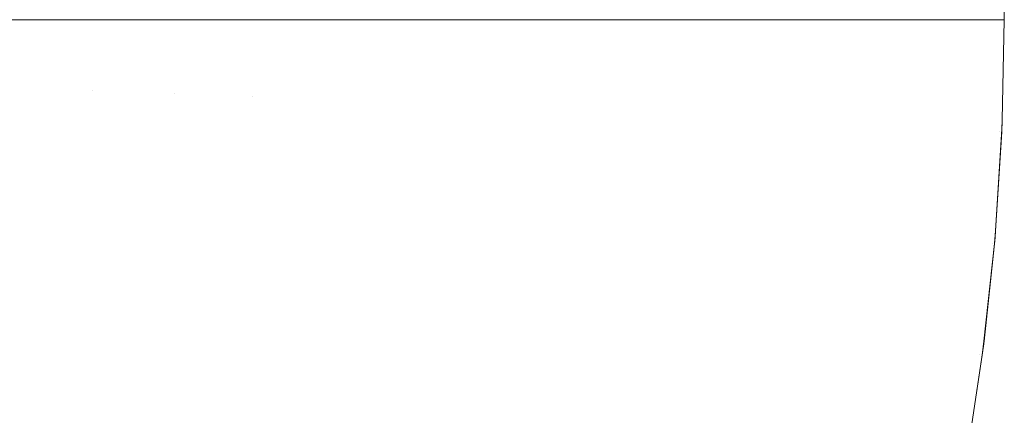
# Model space of a CAD drawing. Header units: centimetres. Extents: x -25.9 to 27.4, y -28.2 to -26.4.
# Tile 175 of 199: x 27.3332 to 27.3714, y -28.0754 to -28.06. Entities that reach past the tile are written whole.
import ezdxf

# ---------------------------------------------------------------- set-up
doc = ezdxf.new("R2010")
doc.units = ezdxf.units.CM
doc.header["$LTSCALE"] = 2.54
doc.layers.add('Lucido design-1', color=7, linetype='Continuous')

# ---------------------------------------------------------------- blocks, each defined once
blk = doc.blocks.new('Gruppo-4-1')
at = {"color": 7, "linetype": 'Continuous', "lineweight": 9}
for points, invisible_edges in [([(27.333151, -26.46, 539.741346), (27.333151, -28.06, 539.741346), (27.329854, -28.06, 539.738869), (27.329854, -26.46, 539.738869)], 5), ([(27.336299, -26.46, 539.743921), (27.336299, -28.06, 539.743921), (27.333151, -28.06, 539.741346), (27.333151, -26.46, 539.741346)], 5), ([(27.339344, -26.46, 539.746625), (27.339344, -28.06, 539.746625), (27.336299, -28.06, 539.743921), (27.336299, -26.46, 539.743921)], 5), ([(27.342279, -26.46, 539.749452), (27.342279, -28.06, 539.749452), (27.339344, -28.06, 539.746625), (27.339344, -26.46, 539.746625)], 5), ([(27.371391, -28.06, 540.423108), (27.371439, -28.06, 540.420033), (27.371439, -26.46, 540.420033), (27.371391, -26.46, 540.423108)], 8), ([(27.332728, -28.062604, 540.499007), (27.335995, -28.062742, 540.496355), (27.336053, -28.06, 540.496355), (27.333145, -28.06, 540.498714)], 11), ([(27.336299, -28.06, 539.743921), (27.336238, -28.062829, 539.743921), (27.333092, -28.062692, 539.741346), (27.333151, -28.06, 539.741346)], 7), ([(27.335995, -28.062742, 540.496355), (27.339159, -28.062877, 540.493556), (27.33922, -28.06, 540.493556), (27.336295, -28.06, 540.496141)], 11), ([(27.336295, -28.06, 540.496141), (27.336053, -28.06, 540.496355), (27.335995, -28.062742, 540.496355)], 10), ([(27.339344, -28.06, 539.746625), (27.339279, -28.062962, 539.746625), (27.336238, -28.062829, 539.743921), (27.336299, -28.06, 539.743921)], 7), ([(27.339159, -28.062877, 540.493556), (27.3422, -28.063006, 540.49063), (27.342264, -28.06, 540.49063), (27.339342, -28.06, 540.49344)], 11), ([(27.339342, -28.06, 540.49344), (27.33922, -28.06, 540.493556), (27.339159, -28.062877, 540.493556)], 10), ([(27.342279, -28.06, 539.749452), (27.342211, -28.06309, 539.749452), (27.339279, -28.062962, 539.746625), (27.339344, -28.06, 539.746625)], 7), ([(27.3422, -28.063006, 540.49063), (27.345111, -28.06313, 540.48758), (27.345097, -28.06, 540.487665), (27.342278, -28.06, 540.490614)], 11), ([(27.342278, -28.06, 540.490614), (27.342264, -28.06, 540.49063), (27.3422, -28.063006, 540.49063)], 10), ([(27.345098, -28.06, 539.7524), (27.345028, -28.063213, 539.7524), (27.342211, -28.06309, 539.749452), (27.342279, -28.06, 539.749452)], 7), ([(27.347798, -28.06, 539.755464), (27.347725, -28.063331, 539.755464), (27.345028, -28.063213, 539.7524), (27.345098, -28.06, 539.7524)], 7), ([(27.345111, -28.06313, 540.48758), (27.345177, -28.06, 540.48758), (27.345097, -28.06, 540.487665)], 9), ([(27.347794, -28.06, 540.4846), (27.345177, -28.06, 540.48758), (27.345111, -28.06313, 540.48758), (27.347888, -28.063248, 540.484414)], 14), ([(27.350373, -28.06, 539.758638), (27.350297, -28.063443, 539.758638), (27.347725, -28.063331, 539.755464), (27.347798, -28.06, 539.755464)], 7), ([(27.347888, -28.063248, 540.484414), (27.347957, -28.06, 540.484414), (27.347794, -28.06, 540.4846)], 9), ([(27.350367, -28.06, 540.481425), (27.347957, -28.06, 540.484414), (27.347888, -28.063248, 540.484414), (27.350527, -28.06336, 540.481137)], 14), ([(27.352818, -28.06, 539.761917), (27.35274, -28.06355, 539.761917), (27.350297, -28.063443, 539.758638), (27.350373, -28.06, 539.758638)], 7), ([(27.350527, -28.06336, 540.481137), (27.350599, -28.06, 540.481137), (27.350367, -28.06, 540.481425)], 9), ([(27.35281, -28.06, 540.478144), (27.350599, -28.06, 540.481137), (27.350527, -28.06336, 540.481137), (27.353024, -28.063466, 540.477756)], 14), ([(27.355128, -28.06, 539.765297), (27.355049, -28.06365, 539.765297), (27.35274, -28.06355, 539.761917), (27.352818, -28.06, 539.761917)], 7), ([(27.353024, -28.063466, 540.477756), (27.353097, -28.06, 540.477756), (27.35281, -28.06, 540.478144)], 9), ([(27.35512, -28.06, 540.474763), (27.353097, -28.06, 540.477756), (27.353024, -28.063466, 540.477756), (27.355374, -28.063566, 540.474275)], 14), ([(27.357301, -28.06, 539.768772), (27.357219, -28.063745, 539.768772), (27.355049, -28.06365, 539.765297), (27.355128, -28.06, 539.765297)], 7), ([(27.355374, -28.063566, 540.474275), (27.355449, -28.06, 540.474275), (27.35512, -28.06, 540.474763)], 9), ([(27.35729, -28.06, 540.471288), (27.355449, -28.06, 540.474275), (27.355374, -28.063566, 540.474275), (27.357573, -28.063659, 540.470703)], 14), ([(27.359331, -28.06, 539.772337), (27.359247, -28.063834, 539.772337), (27.357219, -28.063745, 539.768772), (27.357301, -28.06, 539.768772)], 7), ([(27.357573, -28.063659, 540.470703), (27.357651, -28.06, 540.470703), (27.35729, -28.06, 540.471288)], 9), ([(27.359319, -28.06, 540.467724), (27.357651, -28.06, 540.470703), (27.357573, -28.063659, 540.470703), (27.35962, -28.063746, 540.467045)], 14), ([(27.361214, -28.06, 539.775984), (27.361129, -28.063916, 539.775984), (27.359247, -28.063834, 539.772337), (27.359331, -28.06, 539.772337)], 7), ([(27.35962, -28.063746, 540.467045), (27.359699, -28.06, 540.467045), (27.359319, -28.06, 540.467724)], 9), ([(27.361202, -28.06, 540.464076), (27.359699, -28.06, 540.467045), (27.35962, -28.063746, 540.467045), (27.361509, -28.063826, 540.463308)], 14), ([(27.362948, -28.06, 539.77971), (27.362861, -28.063992, 539.77971), (27.361129, -28.063916, 539.775984), (27.361214, -28.06, 539.775984)], 7), ([(27.361509, -28.063826, 540.463308), (27.36159, -28.06, 540.463308), (27.361202, -28.06, 540.464076)], 9), ([(27.362934, -28.06, 540.460351), (27.36159, -28.06, 540.463308), (27.361509, -28.063826, 540.463308), (27.363239, -28.0639, 540.459498)], 14), ([(27.364529, -28.06, 539.783506), (27.36444, -28.064061, 539.783506), (27.362861, -28.063992, 539.77971), (27.362948, -28.06, 539.77971)], 7), ([(27.363239, -28.0639, 540.459498), (27.363322, -28.06, 540.459498), (27.362934, -28.06, 540.460351)], 9), ([(27.364514, -28.06, 540.456554), (27.363322, -28.06, 540.459498), (27.363239, -28.0639, 540.459498), (27.364807, -28.063966, 540.455624)], 14), ([(27.365953, -28.06, 539.787368), (27.365863, -28.064123, 539.787368), (27.36444, -28.064061, 539.783506), (27.364529, -28.06, 539.783506)], 7), ([(27.364807, -28.063966, 540.455624), (27.364891, -28.06, 540.455624), (27.364514, -28.06, 540.456554)], 9), ([(27.365937, -28.06, 540.452693), (27.364891, -28.06, 540.455624), (27.364807, -28.063966, 540.455624), (27.36621, -28.064026, 540.45169)], 14), ([(27.367218, -28.06, 539.791289), (27.367127, -28.064178, 539.791289), (27.365863, -28.064123, 539.787368), (27.365953, -28.06, 539.787368)], 7), ([(27.36621, -28.064026, 540.45169), (27.366296, -28.06, 540.45169), (27.365937, -28.06, 540.452693)], 9), ([(27.367202, -28.06, 540.448773), (27.366296, -28.06, 540.45169), (27.36621, -28.064026, 540.45169), (27.367447, -28.064078, 540.447705)], 14), ([(27.368322, -28.06, 539.795262), (27.36823, -28.064226, 539.795262), (27.367127, -28.064178, 539.791289), (27.367218, -28.06, 539.791289)], 7), ([(27.367447, -28.064078, 540.447705), (27.367534, -28.06, 540.447705), (27.367202, -28.06, 540.448773)], 9), ([(27.368305, -28.06, 540.444801), (27.367534, -28.06, 540.447705), (27.367447, -28.064078, 540.447705), (27.368516, -28.064124, 540.443675)], 14), ([(27.369261, -28.06, 539.79928), (27.369168, -28.064267, 539.79928), (27.36823, -28.064226, 539.795262), (27.368322, -28.06, 539.795262)], 7), ([(27.368516, -28.064124, 540.443675), (27.368604, -28.06, 540.443675), (27.368305, -28.06, 540.444801)], 9), ([(27.369244, -28.06, 540.440783), (27.368604, -28.06, 540.443675), (27.368516, -28.064124, 540.443675), (27.369416, -28.064162, 540.439608)], 14), ([(27.370035, -28.06, 539.803337), (27.369941, -28.064301, 539.803337), (27.369168, -28.064267, 539.79928), (27.369261, -28.06, 539.79928)], 7), ([(27.369416, -28.064162, 540.439608), (27.369504, -28.06, 540.439608), (27.369244, -28.06, 540.440783)], 9), ([(27.370017, -28.06, 540.436726), (27.369504, -28.06, 540.439608), (27.369416, -28.064162, 540.439608), (27.370145, -28.064193, 540.435511)], 14), ([(27.370641, -28.06, 539.807427), (27.370546, -28.064327, 539.807427), (27.369941, -28.064301, 539.803337), (27.370035, -28.06, 539.803337)], 7), ([(27.370145, -28.064193, 540.435511), (27.370234, -28.06, 540.435511), (27.370017, -28.06, 540.436726)], 9), ([(27.370623, -28.06, 540.432638), (27.370234, -28.06, 540.435511), (27.370145, -28.064193, 540.435511), (27.370702, -28.064217, 540.43139)], 14), ([(27.371077, -28.06, 539.811541), (27.370982, -28.064346, 539.811541), (27.370546, -28.064327, 539.807427), (27.370641, -28.06, 539.807427)], 7), ([(27.370702, -28.064217, 540.43139), (27.370792, -28.06, 540.43139), (27.370623, -28.06, 540.432638)], 9), ([(27.371059, -28.06, 540.428524), (27.370792, -28.06, 540.43139), (27.370702, -28.064217, 540.43139), (27.371088, -28.064233, 540.427254)], 14), ([(27.371343, -28.06, 539.815674), (27.371248, -28.064358, 539.815674), (27.370982, -28.064346, 539.811541), (27.371077, -28.06, 539.811541)], 7), ([(27.371088, -28.064233, 540.427254), (27.371178, -28.06, 540.427254), (27.371059, -28.06, 540.428524)], 9), ([(27.371325, -28.06, 540.424392), (27.371178, -28.06, 540.427254), (27.371088, -28.064233, 540.427254), (27.371301, -28.064242, 540.423108)], 14), ([(27.371248, -28.064358, 539.815674), (27.371343, -28.06, 539.815674), (27.371439, -28.06, 539.820033), (27.371353, -28.063916, 539.820033)], 9), ([(27.371301, -28.064242, 540.423108), (27.371391, -28.06, 540.423108), (27.371325, -28.06, 540.424392)], 9), ([(27.371355, -28.063916, 540.420033), (27.371439, -28.06, 540.420033), (27.371391, -28.06, 540.423108), (27.371301, -28.064242, 540.423108)], 12), ([(27.371439, -28.06, 539.820033), (27.371439, -28.06, 540.420033), (27.371355, -28.063916, 540.420033), (27.371353, -28.063916, 539.820033)], 4), ([(27.332728, -28.062604, 540.499007), (27.332563, -28.065202, 540.499007), (27.33582, -28.06548, 540.496355), (27.335995, -28.062742, 540.496355)], 15), ([(27.336238, -28.062829, 539.743921), (27.336053, -28.065653, 539.743921), (27.332916, -28.065379, 539.741346), (27.333092, -28.062692, 539.741346)], 15), ([(27.335995, -28.062742, 540.496355), (27.33582, -28.06548, 540.496355), (27.338976, -28.065748, 540.493556), (27.339159, -28.062877, 540.493556)], 15), ([(27.339279, -28.062962, 539.746625), (27.339086, -28.065918, 539.746625), (27.336053, -28.065653, 539.743921), (27.336238, -28.062829, 539.743921)], 15), ([(27.339159, -28.062877, 540.493556), (27.338976, -28.065748, 540.493556), (27.342008, -28.066006, 540.49063), (27.3422, -28.063006, 540.49063)], 15), ([(27.342211, -28.06309, 539.749452), (27.342009, -28.066174, 539.749452), (27.339086, -28.065918, 539.746625), (27.339279, -28.062962, 539.746625)], 15), ([(27.3422, -28.063006, 540.49063), (27.342008, -28.066006, 540.49063), (27.344912, -28.066253, 540.48758), (27.345111, -28.06313, 540.48758)], 15), ([(27.345028, -28.063213, 539.7524), (27.344818, -28.06642, 539.7524), (27.342009, -28.066174, 539.749452), (27.342211, -28.06309, 539.749452)], 15), ([(27.345111, -28.06313, 540.48758), (27.344912, -28.066253, 540.48758), (27.347682, -28.066489, 540.484414), (27.347888, -28.063248, 540.484414)], 15), ([(27.347725, -28.063331, 539.755464), (27.347507, -28.066655, 539.755464), (27.344818, -28.06642, 539.7524), (27.345028, -28.063213, 539.7524)], 15), ([(27.350297, -28.063443, 539.758638), (27.350072, -28.06688, 539.758638), (27.347507, -28.066655, 539.755464), (27.347725, -28.063331, 539.755464)], 15), ([(27.347888, -28.063248, 540.484414), (27.347682, -28.066489, 540.484414), (27.350313, -28.066713, 540.481137), (27.350527, -28.06336, 540.481137)], 15), ([(27.35274, -28.06355, 539.761917), (27.352508, -28.067093, 539.761917), (27.350072, -28.06688, 539.758638), (27.350297, -28.063443, 539.758638)], 15), ([(27.350527, -28.06336, 540.481137), (27.350313, -28.066713, 540.481137), (27.352803, -28.066925, 540.477756), (27.353024, -28.063466, 540.477756)], 15), ([(27.355049, -28.06365, 539.765297), (27.35481, -28.067294, 539.765297), (27.352508, -28.067093, 539.761917), (27.35274, -28.06355, 539.761917)], 15), ([(27.353024, -28.063466, 540.477756), (27.352803, -28.066925, 540.477756), (27.355147, -28.067125, 540.474275), (27.355374, -28.063566, 540.474275)], 15), ([(27.355374, -28.063566, 540.474275), (27.355147, -28.067125, 540.474275), (27.35734, -28.067311, 540.470703), (27.357573, -28.063659, 540.470703)], 15), ([(27.357219, -28.063745, 539.768772), (27.356974, -28.067483, 539.768772), (27.35481, -28.067294, 539.765297), (27.355049, -28.06365, 539.765297)], 15), ([(27.359247, -28.063834, 539.772337), (27.358996, -28.06766, 539.772337), (27.356974, -28.067483, 539.768772), (27.357219, -28.063745, 539.768772)], 15), ([(27.357573, -28.063659, 540.470703), (27.35734, -28.067311, 540.470703), (27.359381, -28.067485, 540.467045), (27.35962, -28.063746, 540.467045)], 15), ([(27.361129, -28.063916, 539.775984), (27.360873, -28.067824, 539.775984), (27.358996, -28.06766, 539.772337), (27.359247, -28.063834, 539.772337)], 15), ([(27.35962, -28.063746, 540.467045), (27.359381, -28.067485, 540.467045), (27.361265, -28.067645, 540.463308), (27.361509, -28.063826, 540.463308)], 15), ([(27.362861, -28.063992, 539.77971), (27.3626, -28.067976, 539.77971), (27.360873, -28.067824, 539.775984), (27.361129, -28.063916, 539.775984)], 15), ([(27.361509, -28.063826, 540.463308), (27.361265, -28.067645, 540.463308), (27.362991, -28.067792, 540.459498), (27.363239, -28.0639, 540.459498)], 15), ([(27.363239, -28.0639, 540.459498), (27.362991, -28.067792, 540.459498), (27.364554, -28.067925, 540.455624), (27.364807, -28.063966, 540.455624)], 15), ([(27.364807, -28.063966, 540.455624), (27.364554, -28.067925, 540.455624), (27.365954, -28.068044, 540.45169), (27.36621, -28.064026, 540.45169)], 15), ([(27.371353, -28.063916, 539.820033), (27.371343, -28.064362, 539.820033), (27.371248, -28.064358, 539.815674)], 10), ([(27.371301, -28.064242, 540.423108), (27.371348, -28.064244, 540.420033), (27.371355, -28.063916, 540.420033)], 9), ([(27.371343, -28.064362, 539.820033), (27.371353, -28.063916, 539.820033), (27.371355, -28.063916, 540.420033), (27.371348, -28.064244, 540.420033)], 10), ([(27.36444, -28.064061, 539.783506), (27.364174, -28.068113, 539.783506), (27.3626, -28.067976, 539.77971), (27.362861, -28.063992, 539.77971)], 15), ([(27.365863, -28.064123, 539.787368), (27.365593, -28.068237, 539.787368), (27.364174, -28.068113, 539.783506), (27.36444, -28.064061, 539.783506)], 15), ([(27.367127, -28.064178, 539.791289), (27.366854, -28.068348, 539.791289), (27.365593, -28.068237, 539.787368), (27.365863, -28.064123, 539.787368)], 15), ([(27.36621, -28.064026, 540.45169), (27.365954, -28.068044, 540.45169), (27.367188, -28.068149, 540.447705), (27.367447, -28.064078, 540.447705)], 15), ([(27.36823, -28.064226, 539.795262), (27.367953, -28.068444, 539.795262), (27.366854, -28.068348, 539.791289), (27.367127, -28.064178, 539.791289)], 15), ([(27.367447, -28.064078, 540.447705), (27.367188, -28.068149, 540.447705), (27.368254, -28.06824, 540.443675), (27.368516, -28.064124, 540.443675)], 15), ([(27.369168, -28.064267, 539.79928), (27.368889, -28.068526, 539.79928), (27.367953, -28.068444, 539.795262), (27.36823, -28.064226, 539.795262)], 15), ([(27.368516, -28.064124, 540.443675), (27.368254, -28.06824, 540.443675), (27.369151, -28.068317, 540.439608), (27.369416, -28.064162, 540.439608)], 15), ([(27.369941, -28.064301, 539.803337), (27.36966, -28.068593, 539.803337), (27.368889, -28.068526, 539.79928), (27.369168, -28.064267, 539.79928)], 15), ([(27.369416, -28.064162, 540.439608), (27.369151, -28.068317, 540.439608), (27.369878, -28.068378, 540.435511), (27.370145, -28.064193, 540.435511)], 15), ([(27.370546, -28.064327, 539.807427), (27.370263, -28.068646, 539.807427), (27.36966, -28.068593, 539.803337), (27.369941, -28.064301, 539.803337)], 15), ([(27.370145, -28.064193, 540.435511), (27.369878, -28.068378, 540.435511), (27.370434, -28.068426, 540.43139), (27.370702, -28.064217, 540.43139)], 15), ([(27.370982, -28.064346, 539.811541), (27.370698, -28.068684, 539.811541), (27.370263, -28.068646, 539.807427), (27.370546, -28.064327, 539.807427)], 15), ([(27.370702, -28.064217, 540.43139), (27.370434, -28.068426, 540.43139), (27.370818, -28.068458, 540.427254), (27.371088, -28.064233, 540.427254)], 15), ([(27.371248, -28.064358, 539.815674), (27.370963, -28.068707, 539.815674), (27.370698, -28.068684, 539.811541), (27.370982, -28.064346, 539.811541)], 15), ([(27.371088, -28.064233, 540.427254), (27.370818, -28.068458, 540.427254), (27.371031, -28.068477, 540.423108), (27.371301, -28.064242, 540.423108)], 15), ([(27.371095, -28.068219, 540.420033), (27.371348, -28.064244, 540.420033), (27.371301, -28.064242, 540.423108), (27.371031, -28.068477, 540.423108)], 14), ([(27.371348, -28.064244, 540.420033), (27.371095, -28.068219, 540.420033), (27.371091, -28.068219, 539.820033), (27.371343, -28.064362, 539.820033)], 10), ([(27.370963, -28.068707, 539.815674), (27.371248, -28.064358, 539.815674), (27.371343, -28.064362, 539.820033), (27.371091, -28.068219, 539.820033)], 11), ([(27.332563, -28.065202, 540.499007), (27.332287, -28.067792, 540.499007), (27.33553, -28.068207, 540.496355), (27.33582, -28.06548, 540.496355)], 15), ([(27.336053, -28.065653, 539.743921), (27.335745, -28.068466, 539.743921), (27.332623, -28.068055, 539.741346), (27.332916, -28.065379, 539.741346)], 15), ([(27.33582, -28.06548, 540.496355), (27.33553, -28.068207, 540.496355), (27.338671, -28.068609, 540.493556), (27.338976, -28.065748, 540.493556)], 15), ([(27.339086, -28.065918, 539.746625), (27.338763, -28.068863, 539.746625), (27.335745, -28.068466, 539.743921), (27.336053, -28.065653, 539.743921)], 15), ([(27.338976, -28.065748, 540.493556), (27.338671, -28.068609, 540.493556), (27.34169, -28.068996, 540.49063), (27.342008, -28.066006, 540.49063)], 15), ([(27.342009, -28.066174, 539.749452), (27.341673, -28.069246, 539.749452), (27.338763, -28.068863, 539.746625), (27.339086, -28.065918, 539.746625)], 15), ([(27.344818, -28.06642, 539.7524), (27.344468, -28.069615, 539.7524), (27.341673, -28.069246, 539.749452), (27.342009, -28.066174, 539.749452)], 15), ([(27.342008, -28.066006, 540.49063), (27.34169, -28.068996, 540.49063), (27.34458, -28.069366, 540.48758), (27.344912, -28.066253, 540.48758)], 15), ([(27.344912, -28.066253, 540.48758), (27.34458, -28.069366, 540.48758), (27.347337, -28.069719, 540.484414), (27.347682, -28.066489, 540.484414)], 15), ([(27.347507, -28.066655, 539.755464), (27.347145, -28.069967, 539.755464), (27.344468, -28.069615, 539.7524), (27.344818, -28.06642, 539.7524)], 15), ([(27.347682, -28.066489, 540.484414), (27.347337, -28.069719, 540.484414), (27.349957, -28.070055, 540.481137), (27.350313, -28.066713, 540.481137)], 15), ([(27.350072, -28.06688, 539.758638), (27.349697, -28.070303, 539.758638), (27.347145, -28.069967, 539.755464), (27.347507, -28.066655, 539.755464)], 15), ([(27.352508, -28.067093, 539.761917), (27.352121, -28.070622, 539.761917), (27.349697, -28.070303, 539.758638), (27.350072, -28.06688, 539.758638)], 15), ([(27.350313, -28.066713, 540.481137), (27.349957, -28.070055, 540.481137), (27.352436, -28.070372, 540.477756), (27.352803, -28.066925, 540.477756)], 15), ([(27.352803, -28.066925, 540.477756), (27.352436, -28.070372, 540.477756), (27.354769, -28.070671, 540.474275), (27.355147, -28.067125, 540.474275)], 15), ([(27.35481, -28.067294, 539.765297), (27.354412, -28.070924, 539.765297), (27.352121, -28.070622, 539.761917), (27.352508, -28.067093, 539.761917)], 15), ([(27.356974, -28.067483, 539.768772), (27.356566, -28.071207, 539.768772), (27.354412, -28.070924, 539.765297), (27.35481, -28.067294, 539.765297)], 15), ([(27.355147, -28.067125, 540.474275), (27.354769, -28.070671, 540.474275), (27.356953, -28.070951, 540.470703), (27.35734, -28.067311, 540.470703)], 15), ([(27.35734, -28.067311, 540.470703), (27.356953, -28.070951, 540.470703), (27.358984, -28.071211, 540.467045), (27.359381, -28.067485, 540.467045)], 15), ([(27.332287, -28.067792, 540.499007), (27.331901, -28.070367, 540.499007), (27.335124, -28.07092, 540.496355), (27.33553, -28.068207, 540.496355)], 15), ([(27.358996, -28.06766, 539.772337), (27.358579, -28.071472, 539.772337), (27.356566, -28.071207, 539.768772), (27.356974, -28.067483, 539.768772)], 15), ([(27.360873, -28.067824, 539.775984), (27.360446, -28.071718, 539.775984), (27.358579, -28.071472, 539.772337), (27.358996, -28.06766, 539.772337)], 15), ([(27.359381, -28.067485, 540.467045), (27.358984, -28.071211, 540.467045), (27.36086, -28.071451, 540.463308), (27.361265, -28.067645, 540.463308)], 15), ([(27.361265, -28.067645, 540.463308), (27.36086, -28.071451, 540.463308), (27.362578, -28.071671, 540.459498), (27.362991, -28.067792, 540.459498)], 15), ([(27.362991, -28.067792, 540.459498), (27.362578, -28.071671, 540.459498), (27.364134, -28.07187, 540.455624), (27.364554, -28.067925, 540.455624)], 15), ([(27.335745, -28.068466, 539.743921), (27.335314, -28.071263, 539.743921), (27.332213, -28.070716, 539.741346), (27.332623, -28.068055, 539.741346)], 15), ([(27.3626, -28.067976, 539.77971), (27.362165, -28.071944, 539.77971), (27.360446, -28.071718, 539.775984), (27.360873, -28.067824, 539.775984)], 15), ([(27.364174, -28.068113, 539.783506), (27.363732, -28.072151, 539.783506), (27.362165, -28.071944, 539.77971), (27.3626, -28.067976, 539.77971)], 15), ([(27.365593, -28.068237, 539.787368), (27.365144, -28.072337, 539.787368), (27.363732, -28.072151, 539.783506), (27.364174, -28.068113, 539.783506)], 15), ([(27.364554, -28.067925, 540.455624), (27.364134, -28.07187, 540.455624), (27.365527, -28.072049, 540.45169), (27.365954, -28.068044, 540.45169)], 15), ([(27.365954, -28.068044, 540.45169), (27.365527, -28.072049, 540.45169), (27.366755, -28.072206, 540.447705), (27.367188, -28.068149, 540.447705)], 15), ([(27.367188, -28.068149, 540.447705), (27.366755, -28.072206, 540.447705), (27.367817, -28.072342, 540.443675), (27.368254, -28.06824, 540.443675)], 15), ([(27.33553, -28.068207, 540.496355), (27.335124, -28.07092, 540.496355), (27.338245, -28.071455, 540.493556), (27.338671, -28.068609, 540.493556)], 15), ([(27.338763, -28.068863, 539.746625), (27.338312, -28.071792, 539.746625), (27.335314, -28.071263, 539.743921), (27.335745, -28.068466, 539.743921)], 15), ([(27.366854, -28.068348, 539.791289), (27.366399, -28.072502, 539.791289), (27.365144, -28.072337, 539.787368), (27.365593, -28.068237, 539.787368)], 15), ([(27.367953, -28.068444, 539.795262), (27.367493, -28.072646, 539.795262), (27.366399, -28.072502, 539.791289), (27.366854, -28.068348, 539.791289)], 15), ([(27.368889, -28.068526, 539.79928), (27.368424, -28.072768, 539.79928), (27.367493, -28.072646, 539.795262), (27.367953, -28.068444, 539.795262)], 15), ([(27.368254, -28.06824, 540.443675), (27.367817, -28.072342, 540.443675), (27.36871, -28.072456, 540.439608), (27.369151, -28.068317, 540.439608)], 15), ([(27.36966, -28.068593, 539.803337), (27.369191, -28.072869, 539.803337), (27.368424, -28.072768, 539.79928), (27.368889, -28.068526, 539.79928)], 15), ([(27.369151, -28.068317, 540.439608), (27.36871, -28.072456, 540.439608), (27.369433, -28.072549, 540.435511), (27.369878, -28.068378, 540.435511)], 15), ([(27.369878, -28.068378, 540.435511), (27.369433, -28.072549, 540.435511), (27.369987, -28.07262, 540.43139), (27.370434, -28.068426, 540.43139)], 15), ([(27.370434, -28.068426, 540.43139), (27.369987, -28.07262, 540.43139), (27.37037, -28.072669, 540.427254), (27.370818, -28.068458, 540.427254)], 15), ([(27.370818, -28.068458, 540.427254), (27.37037, -28.072669, 540.427254), (27.370582, -28.072696, 540.423108), (27.371031, -28.068477, 540.423108)], 15), ([(27.370649, -28.072509, 540.420033), (27.371078, -28.068481, 540.420033), (27.371031, -28.068477, 540.423108), (27.370582, -28.072696, 540.423108)], 14), ([(27.371078, -28.068481, 540.420033), (27.370649, -28.072509, 540.420033), (27.370643, -28.072508, 539.820033), (27.371058, -28.068715, 539.820033)], 10), ([(27.371091, -28.068219, 539.820033), (27.371058, -28.068716, 539.820033), (27.370963, -28.068707, 539.815674)], 10), ([(27.371031, -28.068477, 540.423108), (27.371078, -28.068481, 540.420033), (27.371095, -28.068219, 540.420033)], 9), ([(27.371058, -28.068715, 539.820033), (27.371091, -28.068219, 539.820033), (27.371095, -28.068219, 540.420033), (27.371078, -28.068481, 540.420033)], 10), ([(27.338671, -28.068609, 540.493556), (27.338245, -28.071455, 540.493556), (27.341245, -28.071969, 540.49063), (27.34169, -28.068996, 540.49063)], 15), ([(27.341673, -28.069246, 539.749452), (27.341202, -28.072301, 539.749452), (27.338312, -28.071792, 539.746625), (27.338763, -28.068863, 539.746625)], 15), ([(27.370263, -28.068646, 539.807427), (27.369792, -28.072948, 539.807427), (27.369191, -28.072869, 539.803337), (27.36966, -28.068593, 539.803337)], 15), ([(27.370698, -28.068684, 539.811541), (27.370225, -28.073005, 539.811541), (27.369792, -28.072948, 539.807427), (27.370263, -28.068646, 539.807427)], 15), ([(27.370963, -28.068707, 539.815674), (27.370489, -28.07304, 539.815674), (27.370225, -28.073005, 539.811541), (27.370698, -28.068684, 539.811541)], 15), ([(27.370489, -28.07304, 539.815674), (27.370963, -28.068707, 539.815674), (27.371058, -28.068716, 539.820033), (27.370643, -28.072508, 539.820033)], 11), ([(27.344468, -28.069615, 539.7524), (27.343979, -28.072791, 539.7524), (27.341202, -28.072301, 539.749452), (27.341673, -28.069246, 539.749452)], 15), ([(27.34169, -28.068996, 540.49063), (27.341245, -28.071969, 540.49063), (27.344117, -28.072462, 540.48758), (27.34458, -28.069366, 540.48758)], 15), ([(27.347145, -28.069967, 539.755464), (27.346638, -28.07326, 539.755464), (27.343979, -28.072791, 539.7524), (27.344468, -28.069615, 539.7524)], 15), ([(27.34458, -28.069366, 540.48758), (27.344117, -28.072462, 540.48758), (27.346857, -28.072932, 540.484414), (27.347337, -28.069719, 540.484414)], 15), ([(27.349697, -28.070303, 539.758638), (27.349173, -28.073707, 539.758638), (27.346638, -28.07326, 539.755464), (27.347145, -28.069967, 539.755464)], 15), ([(27.347337, -28.069719, 540.484414), (27.346857, -28.072932, 540.484414), (27.34946, -28.073378, 540.481137), (27.349957, -28.070055, 540.481137)], 15), ([(27.349957, -28.070055, 540.481137), (27.34946, -28.073378, 540.481137), (27.351923, -28.0738, 540.477756), (27.352436, -28.070372, 540.477756)], 15), ([(27.331901, -28.070367, 540.499007), (27.331407, -28.072924, 540.499007), (27.334603, -28.073613, 540.496355), (27.335124, -28.07092, 540.496355)], 15), ([(27.352121, -28.070622, 539.761917), (27.351581, -28.074131, 539.761917), (27.349173, -28.073707, 539.758638), (27.349697, -28.070303, 539.758638)], 15), ([(27.352436, -28.070372, 540.477756), (27.351923, -28.0738, 540.477756), (27.354241, -28.074198, 540.474275), (27.354769, -28.070671, 540.474275)], 15), ([(27.335314, -28.071263, 539.743921), (27.334762, -28.074038, 539.743921), (27.331688, -28.073357, 539.741346), (27.332213, -28.070716, 539.741346)], 15), ([(27.354412, -28.070924, 539.765297), (27.353857, -28.074533, 539.765297), (27.351581, -28.074131, 539.761917), (27.352121, -28.070622, 539.761917)], 15), ([(27.354769, -28.070671, 540.474275), (27.354241, -28.074198, 540.474275), (27.356411, -28.07457, 540.470703), (27.356953, -28.070951, 540.470703)], 15), ([(27.335124, -28.07092, 540.496355), (27.334603, -28.073613, 540.496355), (27.337699, -28.07428, 540.493556), (27.338245, -28.071455, 540.493556)], 15), ([(27.356566, -28.071207, 539.768772), (27.355996, -28.07491, 539.768772), (27.353857, -28.074533, 539.765297), (27.354412, -28.070924, 539.765297)], 15), ([(27.358579, -28.071472, 539.772337), (27.357995, -28.075262, 539.772337), (27.355996, -28.07491, 539.768772), (27.356566, -28.071207, 539.768772)], 15), ([(27.356953, -28.070951, 540.470703), (27.356411, -28.07457, 540.470703), (27.35843, -28.074916, 540.467045), (27.358984, -28.071211, 540.467045)], 15), ([(27.358984, -28.071211, 540.467045), (27.35843, -28.074916, 540.467045), (27.360294, -28.075236, 540.463308), (27.36086, -28.071451, 540.463308)], 15), ([(27.338312, -28.071792, 539.746625), (27.337734, -28.074697, 539.746625), (27.334762, -28.074038, 539.743921), (27.335314, -28.071263, 539.743921)], 15), ([(27.338245, -28.071455, 540.493556), (27.337699, -28.07428, 540.493556), (27.340674, -28.074921, 540.49063), (27.341245, -28.071969, 540.49063)], 15), ([(27.360446, -28.071718, 539.775984), (27.35985, -28.075589, 539.775984), (27.357995, -28.075262, 539.772337), (27.358579, -28.071472, 539.772337)], 15), ([(27.36086, -28.071451, 540.463308), (27.360294, -28.075236, 540.463308), (27.362, -28.075528, 540.459498), (27.362578, -28.071671, 540.459498)], 15), ([(27.341202, -28.072301, 539.749452), (27.3406, -28.075333, 539.749452), (27.337734, -28.074697, 539.746625), (27.338312, -28.071792, 539.746625)], 15), ([(27.341245, -28.071969, 540.49063), (27.340674, -28.074921, 540.49063), (27.343522, -28.075535, 540.48758), (27.344117, -28.072462, 540.48758)], 15), ([(27.362165, -28.071944, 539.77971), (27.361558, -28.07589, 539.77971), (27.35985, -28.075589, 539.775984), (27.360446, -28.071718, 539.775984)], 15), ([(27.363732, -28.072151, 539.783506), (27.363114, -28.076165, 539.783506), (27.361558, -28.07589, 539.77971), (27.362165, -28.071944, 539.77971)], 15), ([(27.362578, -28.071671, 540.459498), (27.362, -28.075528, 540.459498), (27.363547, -28.075794, 540.455624), (27.364134, -28.07187, 540.455624)], 15), ([(27.364134, -28.07187, 540.455624), (27.363547, -28.075794, 540.455624), (27.364931, -28.076031, 540.45169), (27.365527, -28.072049, 540.45169)], 15), ([(27.343979, -28.072791, 539.7524), (27.343352, -28.075943, 539.7524), (27.3406, -28.075333, 539.749452), (27.341202, -28.072301, 539.749452)], 15), ([(27.365144, -28.072337, 539.787368), (27.364517, -28.076412, 539.787368), (27.363114, -28.076165, 539.783506), (27.363732, -28.072151, 539.783506)], 15), ([(27.366399, -28.072502, 539.791289), (27.365763, -28.076632, 539.791289), (27.364517, -28.076412, 539.787368), (27.365144, -28.072337, 539.787368)], 15), ([(27.365527, -28.072049, 540.45169), (27.364931, -28.076031, 540.45169), (27.366152, -28.07624, 540.447705), (27.366755, -28.072206, 540.447705)], 15), ([(27.366755, -28.072206, 540.447705), (27.366152, -28.07624, 540.447705), (27.367206, -28.076421, 540.443675), (27.367817, -28.072342, 540.443675)], 15), ([(27.367817, -28.072342, 540.443675), (27.367206, -28.076421, 540.443675), (27.368093, -28.076573, 540.439608), (27.36871, -28.072456, 540.439608)], 15), ([(27.344117, -28.072462, 540.48758), (27.343522, -28.075535, 540.48758), (27.34624, -28.076121, 540.484414), (27.346857, -28.072932, 540.484414)], 15), ([(27.367493, -28.072646, 539.795262), (27.36685, -28.076824, 539.795262), (27.365763, -28.076632, 539.791289), (27.366399, -28.072502, 539.791289)], 15), ([(27.368424, -28.072768, 539.79928), (27.367775, -28.076987, 539.79928), (27.36685, -28.076824, 539.795262), (27.367493, -28.072646, 539.795262)], 15), ([(27.369191, -28.072869, 539.803337), (27.368537, -28.077121, 539.803337), (27.367775, -28.076987, 539.79928), (27.368424, -28.072768, 539.79928)], 15), ([(27.36871, -28.072456, 540.439608), (27.368093, -28.076573, 540.439608), (27.368812, -28.076696, 540.435511), (27.369433, -28.072549, 540.435511)], 15), ([(27.369433, -28.072549, 540.435511), (27.368812, -28.076696, 540.435511), (27.369362, -28.076791, 540.43139), (27.369987, -28.07262, 540.43139)], 15), ([(27.369987, -28.07262, 540.43139), (27.369362, -28.076791, 540.43139), (27.369743, -28.076856, 540.427254), (27.37037, -28.072669, 540.427254)], 15), ([(27.37037, -28.072669, 540.427254), (27.369743, -28.076856, 540.427254), (27.369954, -28.076892, 540.423108), (27.370582, -28.072696, 540.423108)], 15), ([(27.37002, -28.076768, 540.420033), (27.370629, -28.072702, 540.420033), (27.370582, -28.072696, 540.423108), (27.369954, -28.076892, 540.423108)], 14), ([(27.370629, -28.072702, 540.420033), (27.37002, -28.076768, 540.420033), (27.370011, -28.076766, 539.820033), (27.370583, -28.073053, 539.820033)], 10), ([(27.370643, -28.072508, 539.820033), (27.370583, -28.073053, 539.820033), (27.370489, -28.07304, 539.815674)], 10), ([(27.370582, -28.072696, 540.423108), (27.370629, -28.072702, 540.420033), (27.370649, -28.072509, 540.420033)], 9), ([(27.370583, -28.073053, 539.820033), (27.370643, -28.072508, 539.820033), (27.370649, -28.072509, 540.420033), (27.370629, -28.072702, 540.420033)], 10), ([(27.331407, -28.072924, 540.499007), (27.330804, -28.075458, 540.499007), (27.333968, -28.076281, 540.496355), (27.334603, -28.073613, 540.496355)], 15), ([(27.346638, -28.07326, 539.755464), (27.345988, -28.076527, 539.755464), (27.343352, -28.075943, 539.7524), (27.343979, -28.072791, 539.7524)], 15), ([(27.346857, -28.072932, 540.484414), (27.34624, -28.076121, 540.484414), (27.348822, -28.076677, 540.481137), (27.34946, -28.073378, 540.481137)], 15), ([(27.369792, -28.072948, 539.807427), (27.369134, -28.077226, 539.807427), (27.368537, -28.077121, 539.803337), (27.369191, -28.072869, 539.803337)], 15), ([(27.370225, -28.073005, 539.811541), (27.369564, -28.077302, 539.811541), (27.369134, -28.077226, 539.807427), (27.369792, -28.072948, 539.807427)], 15), ([(27.370489, -28.07304, 539.815674), (27.369826, -28.077348, 539.815674), (27.369564, -28.077302, 539.811541), (27.370225, -28.073005, 539.811541)], 15), ([(27.369826, -28.077348, 539.815674), (27.370489, -28.07304, 539.815674), (27.370583, -28.073053, 539.820033), (27.370011, -28.076766, 539.820033)], 11), ([(27.334762, -28.074038, 539.743921), (27.334089, -28.076787, 539.743921), (27.331048, -28.075972, 539.741346), (27.331688, -28.073357, 539.741346)], 15), ([(27.349173, -28.073707, 539.758638), (27.348502, -28.077084, 539.758638), (27.345988, -28.076527, 539.755464), (27.346638, -28.07326, 539.755464)], 15), ([(27.34946, -28.073378, 540.481137), (27.348822, -28.076677, 540.481137), (27.351264, -28.077204, 540.477756), (27.351923, -28.0738, 540.477756)], 15), ([(27.334603, -28.073613, 540.496355), (27.333968, -28.076281, 540.496355), (27.337033, -28.07708, 540.493556), (27.337699, -28.07428, 540.493556)], 15), ([(27.351581, -28.074131, 539.761917), (27.350889, -28.077614, 539.761917), (27.348502, -28.077084, 539.758638), (27.349173, -28.073707, 539.758638)], 15), ([(27.351923, -28.0738, 540.477756), (27.351264, -28.077204, 540.477756), (27.353564, -28.077699, 540.474275), (27.354241, -28.074198, 540.474275)], 15), ([(27.337734, -28.074697, 539.746625), (27.33703, -28.077575, 539.746625), (27.334089, -28.076787, 539.743921), (27.334762, -28.074038, 539.743921)], 15), ([(27.337699, -28.07428, 540.493556), (27.337033, -28.07708, 540.493556), (27.339978, -28.077846, 540.49063), (27.340674, -28.074921, 540.49063)], 15), ([(27.353857, -28.074533, 539.765297), (27.353145, -28.078114, 539.765297), (27.350889, -28.077614, 539.761917), (27.351581, -28.074131, 539.761917)], 15), ([(27.354241, -28.074198, 540.474275), (27.353564, -28.077699, 540.474275), (27.355716, -28.078163, 540.470703), (27.356411, -28.07457, 540.470703)], 15), ([(27.355996, -28.07491, 539.768772), (27.355265, -28.078584, 539.768772), (27.353145, -28.078114, 539.765297), (27.353857, -28.074533, 539.765297)], 15), ([(27.356411, -28.07457, 540.470703), (27.355716, -28.078163, 540.470703), (27.357718, -28.078595, 540.467045), (27.35843, -28.074916, 540.467045)], 15), ([(27.3406, -28.075333, 539.749452), (27.339865, -28.078335, 539.749452), (27.33703, -28.077575, 539.746625), (27.337734, -28.074697, 539.746625)], 15), ([(27.340674, -28.074921, 540.49063), (27.339978, -28.077846, 540.49063), (27.342798, -28.078581, 540.48758), (27.343522, -28.075535, 540.48758)], 15), ([(27.357995, -28.075262, 539.772337), (27.357247, -28.079023, 539.772337), (27.355265, -28.078584, 539.768772), (27.355996, -28.07491, 539.768772)], 15), ([(27.35843, -28.074916, 540.467045), (27.357718, -28.078595, 540.467045), (27.359567, -28.078993, 540.463308), (27.360294, -28.075236, 540.463308)], 15), ([(27.343352, -28.075943, 539.7524), (27.342589, -28.079065, 539.7524), (27.339865, -28.078335, 539.749452), (27.3406, -28.075333, 539.749452)], 15), ([(27.35985, -28.075589, 539.775984), (27.359086, -28.079431, 539.775984), (27.357247, -28.079023, 539.772337), (27.357995, -28.075262, 539.772337)], 15), ([(27.360294, -28.075236, 540.463308), (27.359567, -28.078993, 540.463308), (27.361259, -28.079358, 540.459498), (27.362, -28.075528, 540.459498)], 15)]:
    blk.add_3dface(points, dxfattribs=dict(at, invisible_edges=invisible_edges))
blk.add_3dface([(27.371439, -26.46, 539.820033), (27.371439, -26.46, 540.420033), (27.371439, -28.06, 540.420033), (27.371439, -28.06, 539.820033)], dxfattribs=at)

msp = doc.modelspace()

# ---------------------------------------------------------------- block references
at = {"layer": 'Lucido design-1', "color": 7}
msp.add_blockref('Gruppo-4-1', (0, 0), dxfattribs=at)

doc.saveas('drawing.dxf')
